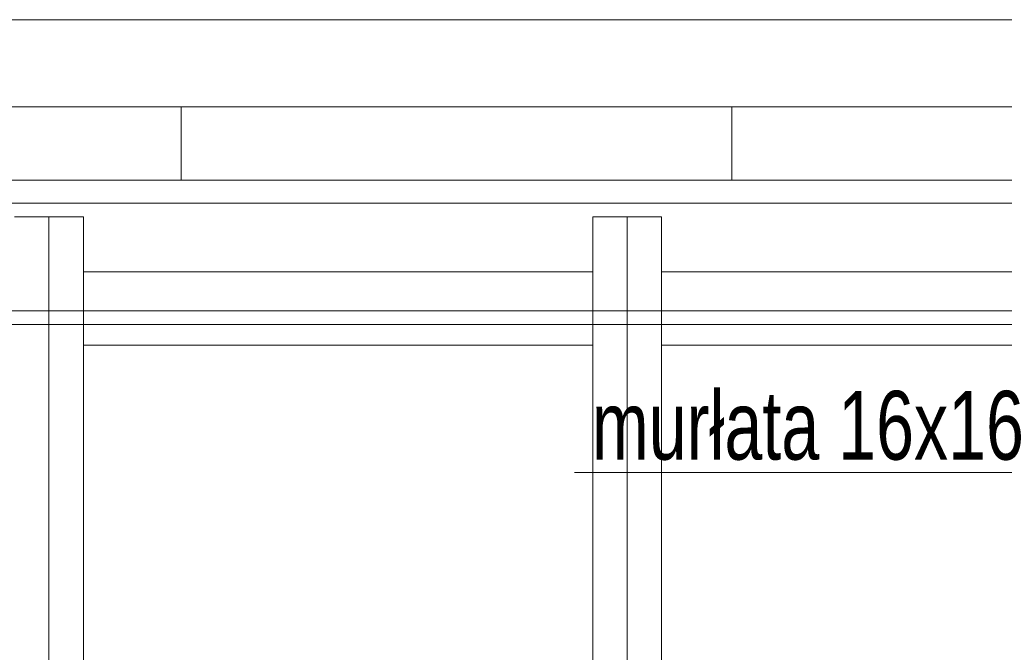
# Model space of a CAD drawing. Header units: millimetres. Extents: x -573548 to 674770, y -246895 to -89040.
# Tile 193 of 199: x 97838 to 99984, y -169135 to -167755. Entities that reach past the tile are written whole.
import ezdxf
from ezdxf.enums import TextEntityAlignment as Align

# ---------------------------------------------------------------- set-up
doc = ezdxf.new("R2010")
doc.units = ezdxf.units.MM
for name, color, linetype, lineweight in [('A.05 RZUT PODDASZA_is$0$detalokna_Nr_pióra__8', 8, 'Continuous', 9), ('A.05 RZUT PODDASZA_is$0$Nowe_00 ZMIANY_Nr_pióra__59', 8, 'Continuous', 9), ('A.05 RZUT PODDASZA_is$0$opisy inne_Nr_pióra__1', 8, 'Continuous', 9), ('A.05 RZUT PODDASZA_is$0$OSIE_Nr_pióra__1', 8, 'Continuous', 9), ('A.05 RZUT PODDASZA_is$0$podwaliny_Nr_pióra__7', 8, 'Continuous', 9), ('A.05 RZUT PODDASZA_is$0$Structural - Grid', 8, 'Continuous', 9), ('A.05 RZUT PODDASZA_is$0$Structural - Grid_Nr_pióra__17', 8, 'Continuous', 9), ('A.05 RZUT PODDASZA_is$0$WIDOK_Nr_pióra__1', 8, 'Continuous', 9), ('A.05 RZUT PODDASZA_is$0$wiezba_Nr_pióra__2', 8, 'Continuous', 9)]:
    doc.layers.add(name, color=color, linetype=linetype, lineweight=lineweight)
doc.styles.add('A.05 RZUT PODDASZA_is$0$STYL_AUTOMATYCZNY_1', font='Arial.ttf')
doc.styles.add('A.05 RZUT PODDASZA_is$0$STYL_AUTOMATYCZNY_6', font='Arial.ttf', dxfattribs={"width": 0.7})

# ---------------------------------------------------------------- blocks, each defined once
blk = doc.blocks.new('A.05 RZUT PODDASZA_is$0$Standardowy znacznik osi_3')
at = {"layer": 'A.05 RZUT PODDASZA_is$0$Structural - Grid_Nr_pióra__17'}
blk.add_line((2962.2, 0), (40906.6, 0), dxfattribs=at)
at = {"layer": 'A.05 RZUT PODDASZA_is$0$Structural - Grid_Nr_pióra__17', "style": 'A.05 RZUT PODDASZA_is$0$STYL_AUTOMATYCZNY_1'}
for tag, p in [('AC_MarkerText_1_0', (-250, -335)), ('AC_MarkerText_1_1', (44118.7, -335))]:
    blk.add_attdef(tag, text='', height=350, rotation=180, dxfattribs=at).set_placement(p, align=Align.TOP_CENTER)
blk = doc.blocks.new('A.05 RZUT PODDASZA_is')
at = {"layer": 'A.05 RZUT PODDASZA_is$0$detalokna_Nr_pióra__8'}
blk.add_lwpolyline([(87417.3, -101262.8), (87417.3, -105505.2), (118397.3, -105505.2), (118397.3, -93155.2), (87390.4, -93155.2), (87390.4, -97552.8)], dxfattribs=at)
at = {"layer": 'A.05 RZUT PODDASZA_is$0$Nowe_00 ZMIANY_Nr_pióra__59', "flags": 128}
blk.add_lwpolyline([(87340.4, -93105.2), (118447.3, -93105.2), (118447.3, -105555.2), (87340.4, -105555.2)], close=True, dxfattribs=at)
at = {"layer": 'A.05 RZUT PODDASZA_is$0$opisy inne_Nr_pióra__1'}
blk.add_lwpolyline([(98997.8, -93742.4), (100183, -93742.4), (100324.4, -93465.2)], dxfattribs=at)
at = {"layer": 'A.05 RZUT PODDASZA_is$0$OSIE_Nr_pióra__1'}
for p, q in [((97852.3, -93185.2), (97852.3, -105475.2)), ((99112.4, -93185.2), (99112.4, -105475.2)), ((118006.2, -93390.2), (87750.2, -93390.2))]:
    blk.add_line(p, q, dxfattribs=at)
at = {"layer": 'A.05 RZUT PODDASZA_is$0$podwaliny_Nr_pióra__7'}
for p, q in [((99037.4, -93305.2), (97927.3, -93305.2)), ((100477.6, -93305.2), (99187.4, -93305.2)), ((97927.3, -93465.2), (99037.4, -93465.2)), ((99187.4, -93465.2), (100477.6, -93465.2))]:
    blk.add_line(p, q, dxfattribs=at)
at = {"layer": 'A.05 RZUT PODDASZA_is$0$WIDOK_Nr_pióra__1'}
for p, q in [((98140.4, -93105.2), (98140.4, -92945.2)), ((99340.4, -93105.2), (99340.4, -92945.2))]:
    blk.add_line(p, q, dxfattribs=at)
for points in [[(82037.3, -101262.8), (82037.3, -105422.8), (87017.3, -105422.8), (87017.3, -105905.2), (118797.3, -105905.2), (118797.3, -92755.2), (86990.4, -92755.2), (86990.4, -93502.9), (80495.5, -93502.9), (80495.5, -97552.8)], [(87207.3, -105382.8), (87207.3, -105715.2), (118607.3, -105715.2), (118607.3, -92945.2), (87180.4, -92945.2), (87180.4, -97552.8)], [(87367.3, -101262.8), (87367.3, -105555.2), (118447.3, -105555.2), (118447.3, -93105.2), (87340.4, -93105.2), (87340.4, -97552.8)]]:
    blk.add_lwpolyline(points, dxfattribs=at)
at = {"layer": 'A.05 RZUT PODDASZA_is$0$wiezba_Nr_pióra__2'}
for p, q in [((97927.3, -93185.2), (97777.3, -93185.2)), ((97927.3, -93185.2), (97927.3, -105475.2)), ((99037.4, -93185.2), (99037.4, -105475.2)), ((99187.4, -93185.2), (99037.4, -93185.2)), ((99187.4, -93185.2), (99187.4, -105475.2))]:
    blk.add_line(p, q, dxfattribs=at)
at = {"layer": 'A.05 RZUT PODDASZA_is$0$Structural - Grid', "zscale": 1000, "rotation": 180}
blk.add_blockref('A.05 RZUT PODDASZA_is$0$Standardowy znacznik osi_3', (121686.6, -93420.2), dxfattribs=at)
at = {"layer": 'A.05 RZUT PODDASZA_is$0$opisy inne_Nr_pióra__1', "insert": (99565.3, -93640.6), "char_height": 150, "attachment_point": 5, "style": 'A.05 RZUT PODDASZA_is$0$STYL_AUTOMATYCZNY_6'}
blk.add_mtext('\\A1;{\\pqc;\\fArial|b0|i0|c238|p0;\\W0.800000;murłata 16x16}', dxfattribs=at)

msp = doc.modelspace()

# ---------------------------------------------------------------- block references
msp.add_blockref('A.05 RZUT PODDASZA_is', (49.4, -75000))

doc.saveas('drawing.dxf')
